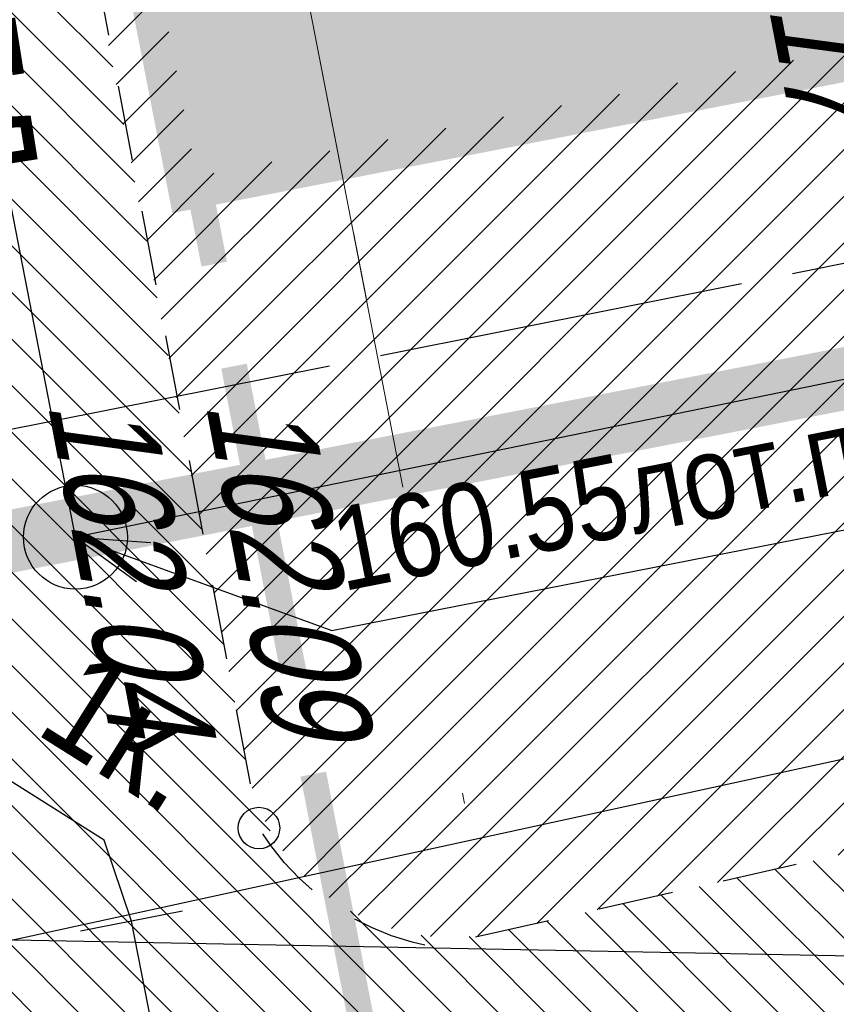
# Model space of a CAD drawing. Header units: millimetres. Extents: x 4385 to 11928, y 17253 to 36963.
# Tile 31 of 256: x 5891.62 to 5899.48, y 18439.44 to 18448.92. Entities that reach past the tile are written whole.
import ezdxf
from ezdxf.enums import TextEntityAlignment as Align

# ---------------------------------------------------------------- set-up
doc = ezdxf.new("R2010")
doc.units = ezdxf.units.MM
doc.linetypes.add('CENTER', pattern=[50.8, 31.75, -6.35, 6.35, -6.35])
doc.linetypes.add('ГП_Ботаническая_1 и 2 этап$0$ACAD_ISO04W100', pattern=[30, 24, -3, 0, -3])
for name, color, linetype, lineweight in [('Геоподоснова_34179-21 от 9.08.21$0$Водопровод', 7, 'Continuous', 25), ('Геоподоснова_34179-21 от 9.08.21$0$Водосток', 7, 'Continuous', 25), ('Геоподоснова_34179-21 от 9.08.21$0$Водосток проектный', 7, 'Continuous', 25), ('Геоподоснова_34179-21 от 9.08.21$0$Газопровод', 7, 'Continuous', 25), ('Геоподоснова_34179-21 от 9.08.21$0$Горизонтали', 7, 'Continuous', 25), ('Геоподоснова_34179-21 от 9.08.21$0$Граница улицы', 7, 'Continuous', 25), ('Геоподоснова_34179-21 от 9.08.21$0$Кабель Мосэнерго', 7, 'Continuous', 25), ('Геоподоснова_34179-21 от 9.08.21$0$Координатные кресты', 7, 'Continuous', 25), ('Геоподоснова_34179-21 от 9.08.21$0$Красные линии', 7, 'Continuous', 25), ('ГП_Ботаническая_1 и 2 этап$0$ГП_здан_проект_оси', 50, 'ГП_Ботаническая_1 и 2 этап$0$ACAD_ISO04W100', 15), ('ГП_граница_3_этапа_500', 202, 'Continuous', 15), ('ГП_здан_проект_оси', 50, 'CENTER', 0)]:
    doc.layers.add(name, color=color, linetype=linetype, lineweight=lineweight)
doc.layers.add('ГП_граница_аренд_зем_500', color=7, linetype='Continuous', true_color=0x000000)
doc.layers.add('ГП_граница_ГПЗУ_500', color=7, linetype='Continuous', true_color=0x0000f5)
for name, color, linetype, lineweight, true_color, transparency in [('ГП_озел_штриховка_сущ', 7, 'Continuous', 0, 0x829556, 0.6), ('ГП_тротуары_штриховка_сущ', 7, 'Continuous', 0, 0xba8573, 0.6), ('Покр_озел_9(з)', 7, 'Continuous', 0, 0xc4cfab, 0.5)]:
    doc.layers.add(name, color=color, linetype=linetype, lineweight=lineweight, true_color=true_color, transparency=transparency)
doc.styles.add('Геоподоснова_34179-21 от 9.08.21$0$Style-RUSSIAN_1251', font='RUSSIAN_1251.shx')
doc.styles.add('Геоподоснова_34179-21 от 9.08.21$0$Style-RUSSIAN_1251 I 0.32289', font='RUSSIAN_1251.shx', dxfattribs={"oblique": 18.5})

# ---------------------------------------------------------------- blocks, each defined once
blk = doc.blocks.new('Геоподоснова_34179-21 от 9.08.21$0$KREST_26')
at = {"layer": 'Геоподоснова_34179-21 от 9.08.21$0$Координатные кресты', "color": 7, "linetype": 'Continuous', "lineweight": 25}
for p, q in [((0, -2.5), (0, 2.5)), ((-2.5, 0), (2.5, 0))]:
    blk.add_line(p, q, dxfattribs=at)
blk = doc.blocks.new('Геоподоснова_34179-21 от 9.08.21$0$PIKET_12')
at = {"layer": 'Геоподоснова_34179-21 от 9.08.21$0$Горизонтали', "color": 7, "linetype": 'Continuous', "lineweight": 25}
blk.add_arc((0, 0), 0.2, 0, 359.99999, dxfattribs=at)
blk = doc.blocks.new('Геоподоснова_34179-21 от 9.08.21$0$msdElementTypeLineString_9')
at = {"layer": 'Геоподоснова_34179-21 от 9.08.21$0$Граница улицы', "color": 7, "linetype": 'Continuous', "lineweight": 25}
for p, q in [((0.2949, 8.774), (0.1607, 9.4832)), ((0.5221, 7.5735), (0.3879, 8.2827)), ((0.7493, 6.373), (0.6151, 7.0822)), ((0.9766, 5.1725), (0.8423, 5.8817)), ((1.2038, 3.972), (1.0695, 4.6812)), ((1.431, 2.7715), (1.2967, 3.4807)), ((1.6582, 1.571), (1.524, 2.2802)), ((6.9115, 0.7919), (6.2075, 0.6325)), ((5.7198, 0.5221), (5.0158, 0.3627)), ((4.5282, 0.2523), (3.8242, 0.0929))]:
    blk.add_line(p, q, dxfattribs=at)
at = {"layer": 'Геоподоснова_34179-21 от 9.08.21$0$Граница улицы', "color": 7, "linetype": 'Continuous', "lineweight": 25, "flags": 128}
for points in [[(2.2513, 0.5505), (2.1273, 0.6608), (1.983, 0.8127), (1.8533, 0.9745), (1.7756, 1.0897)], [(3.3365, 0.0174), (3.2145, 0.0448), (3.0167, 0.1067), (2.8226, 0.1859), (2.6624, 0.2676)]]:
    blk.add_lwpolyline(points, dxfattribs=at)
blk = doc.blocks.new('Геоподоснова_34179-21 от 9.08.21$0$msdElementTypeLineString_209')
at = {"layer": 'Геоподоснова_34179-21 от 9.08.21$0$Кабель Мосэнерго', "color": 7, "linetype": 'Continuous', "lineweight": 25}
blk.add_line((1.9917, 14.2292), (1.0103, 14.0368), dxfattribs=at)
blk = doc.blocks.new('Геоподоснова_34179-21 от 9.08.21$0$msdElementTypeMultiLine_47')
at = {"layer": 'Геоподоснова_34179-21 от 9.08.21$0$Кабель Мосэнерго', "color": 7, "linetype": 'Continuous', "lineweight": 25, "flags": 128}
blk.add_lwpolyline([(3.977, 1.5), (1.501, 14.133)], dxfattribs=at)
at = {"layer": 'Геоподоснова_34179-21 от 9.08.21$0$Кабель Мосэнерго', "color": 7, "linetype": 'Continuous', "lineweight": 25}
blk.add_blockref('Геоподоснова_34179-21 от 9.08.21$0$msdElementTypeLineString_209', (0, 0), dxfattribs=at)
blk = doc.blocks.new('Геоподоснова_34179-21 от 9.08.21$0$msdElementTypeLineString_231')
at = {"layer": 'Геоподоснова_34179-21 от 9.08.21$0$Водосток', "color": 30, "linetype": 'Continuous', "lineweight": 25, "flags": 128}
for points in [[(4.961, 12.5762), (4.6837, 12.5641), (4.6448, 12.5601), (4.6153, 12.5519), (4.5745, 12.5386), (4.5387, 12.5187), (4.5121, 12.4969), (4.4882, 12.466), (4.4689, 12.433), (4.4633, 12.4052), (4.4599, 12.3775), (4.4854, 11.7931), (4.4911, 11.768), (4.4989, 11.7477), (4.5138, 11.7231), (4.5306, 11.7055), (4.5545, 11.6836), (4.5806, 11.664), (4.6133, 11.6517), (4.6599, 11.6377), (4.6968, 11.6347), (5.0062, 11.6482)], [(11.3647, 12.5619), (11.0877, 12.5802), (11.0486, 12.5805), (11.0184, 12.5756), (10.9765, 12.5668), (10.9386, 12.5509), (10.9098, 12.5322), (10.8826, 12.5041), (10.8599, 12.4734), (10.8512, 12.4464), (10.8449, 12.4192), (10.8064, 11.8355), (10.8093, 11.81), (10.8148, 11.7889), (10.8269, 11.7629), (10.8417, 11.7435), (10.8631, 11.7191), (10.8869, 11.6968), (10.918, 11.681), (10.9628, 11.6619), (10.9991, 11.6549), (11.3082, 11.6346)], [(17.1864, 10.5011), (16.9368, 10.6225), (16.9007, 10.6375), (16.8708, 10.6443), (16.8287, 10.6521), (16.7876, 10.6516), (16.7539, 10.6451), (16.7181, 10.6293), (16.6855, 10.6094), (16.6673, 10.5877), (16.6511, 10.5649), (16.3954, 10.0388), (16.3885, 10.0141), (16.3856, 9.9925), (16.387, 9.9638), (16.3934, 9.9403), (16.404, 9.9096), (16.4177, 9.88), (16.4405, 9.8536), (16.4748, 9.8191), (16.5058, 9.7989), (16.7844, 9.6635)], [(22.1459, 4.2729), (22.0911, 4.545), (22.0811, 4.5828), (22.0685, 4.6107), (22.0491, 4.6489), (22.0238, 4.6813), (21.9982, 4.7042), (21.9639, 4.723), (21.9284, 4.7369), (21.9, 4.7383), (21.8721, 4.7373), (21.2987, 4.6218), (21.2748, 4.6123), (21.256, 4.6015), (21.2339, 4.583), (21.2191, 4.5637), (21.2012, 4.5366), (21.1859, 4.5078), (21.1788, 4.4736), (21.1721, 4.4255), (21.1748, 4.3886), (21.236, 4.0849)]]:
    blk.add_lwpolyline(points, dxfattribs=at)
blk = doc.blocks.new('Геоподоснова_34179-21 от 9.08.21$0$msdElementTypeMultiLine_68')
at = {"layer": 'Геоподоснова_34179-21 от 9.08.21$0$Водосток', "color": 30, "linetype": 'Continuous', "lineweight": 25}
blk.add_blockref('Геоподоснова_34179-21 от 9.08.21$0$msdElementTypeLineString_231', (0, 0), dxfattribs=at)
blk = doc.blocks.new('Геоподоснова_34179-21 от 9.08.21$0$msdElementTypeLineString_246')
at = {"layer": 'Геоподоснова_34179-21 от 9.08.21$0$Водопровод', "color": 7, "linetype": 'Continuous', "lineweight": 25}
blk.add_line((0, 0), (36.1122, 7.8693), dxfattribs=at)
blk = doc.blocks.new('Геоподоснова_34179-21 от 9.08.21$0$msdElementTypeMultiLine_77')
at = {"layer": 'Геоподоснова_34179-21 от 9.08.21$0$Водопровод', "color": 7, "linetype": 'Continuous', "lineweight": 25}
blk.add_blockref('Геоподоснова_34179-21 от 9.08.21$0$msdElementTypeLineString_246', (0.5, 0.5), dxfattribs=at)
blk = doc.blocks.new('Геоподоснова_34179-21 от 9.08.21$0$DIMTXT_3')
at = {"layer": 'Геоподоснова_34179-21 от 9.08.21$0$Водосток', "color": 30, "linetype": 'Continuous', "lineweight": 25, "flags": 128}
blk.add_lwpolyline([(0, 0), (13.9698, -0.2636), (21.3481, 1.1862)], dxfattribs=at)
blk = doc.blocks.new('Геоподоснова_34179-21 от 9.08.21$0$KOLOD_75')
at = {"layer": 'Геоподоснова_34179-21 от 9.08.21$0$Водосток проектный', "color": 7, "linetype": 'Continuous', "lineweight": 25}
blk.add_arc((0, 0), 0.5, 0, 359.99999, dxfattribs=at)
blk = doc.blocks.new('Геоподоснова_34179-21 от 9.08.21$0$msdElementTypeLineString_879')
at = {"layer": 'Геоподоснова_34179-21 от 9.08.21$0$Водосток проектный', "color": 7, "linetype": 'Continuous', "lineweight": 25}
for p, q in [((10.5144, 0.0009), (7.1309, 17.3896)), ((26.6457, 3.3127), (10.5144, 0.0009))]:
    blk.add_line(p, q, dxfattribs=at)
blk = doc.blocks.new('Геоподоснова_34179-21 от 9.08.21$0$msdElementTypeMultiLine_541')
at = {"layer": 'Геоподоснова_34179-21 от 9.08.21$0$Водосток проектный', "color": 7, "linetype": 'Continuous', "lineweight": 25}
blk.add_blockref('Геоподоснова_34179-21 от 9.08.21$0$msdElementTypeLineString_879', (0.467, 0.467), dxfattribs=at)
blk = doc.blocks.new('Геоподоснова_34179-21 от 9.08.21$0$DIMTXT_245')
at = {"layer": 'Геоподоснова_34179-21 от 9.08.21$0$Водосток проектный', "color": 7, "linetype": 'Continuous', "lineweight": 25}
for q in [(0.5894, -0.4274), (0.7262, -0.0515)]:
    blk.add_line((0, 0), q, dxfattribs=at)
at = {"layer": 'Геоподоснова_34179-21 от 9.08.21$0$Водосток проектный', "color": 7, "linetype": 'Continuous', "lineweight": 25, "flags": 128}
blk.add_lwpolyline([(0, 0), (2.4681, -0.8985), (9.7115, 0.5248)], dxfattribs=at)
at = {"layer": 'Геоподоснова_34179-21 от 9.08.21$0$Водосток проектный', "color": 7, "linetype": 'Continuous', "lineweight": 25, "style": 'Геоподоснова_34179-21 от 9.08.21$0$Style-RUSSIAN_1251', "width": 0.875}
blk.add_text('160.55лот.пр.', height=0.8, rotation=11.1169, dxfattribs=at).set_placement((2.418, 0.2637), align=Align.TOP_LEFT)
blk = doc.blocks.new('Геоподоснова_34179-21 от 9.08.21$0$msdElementTypeLineString_923')
at = {"layer": 'Геоподоснова_34179-21 от 9.08.21$0$Красные линии', "linetype": 'Continuous', "lineweight": 25}
for points in [[(47.6581, 19.7345), (47.4924, 20.5872), (47.0843, 22.679), (47.3296, 22.7269), (47.7378, 20.635), (47.9035, 19.7822)], [(48.4212, 15.808), (47.8489, 18.7529), (48.0943, 18.8006), (48.6666, 15.8557)], [(49.1843, 11.8815), (48.612, 14.8264), (48.8574, 14.874), (49.4297, 11.9291)]]:
    blk.add_hatch(color=1, dxfattribs=at).paths.add_polyline_path(points)
blk = doc.blocks.new('Геоподоснова_34179-21 от 9.08.21$0$msdElementTypeLineString_927')
at = {"layer": 'Геоподоснова_34179-21 от 9.08.21$0$Красные линии', "linetype": 'Continuous', "lineweight": 25}
for points in [[(47.3029, 1.0721), (47.1114, 2.0536), (47.3567, 2.1014), (47.5482, 1.1199)], [(47.4923, 0.1011), (47.3029, 1.0721), (47.5482, 1.1199), (47.7377, 0.1489)]]:
    blk.add_hatch(color=1, dxfattribs=at).paths.add_polyline_path(points)
blk = doc.blocks.new('Геоподоснова_34179-21 от 9.08.21$0$msdElementTypeLineString_933')
at = {"layer": 'Геоподоснова_34179-21 от 9.08.21$0$Красные линии', "linetype": 'Continuous', "lineweight": 25}
for points in [[(6.0381, 1.1503), (5.9902, 1.3956), (6.9718, 1.587), (7.0196, 1.3416)], [(5.0566, 0.9589), (5.0087, 1.2043), (5.9902, 1.3956), (6.0381, 1.1503)], [(4.075, 0.7676), (4.0272, 1.013), (5.0087, 1.2043), (5.0566, 0.9589)], [(3.0935, 0.5763), (3.0457, 0.8217), (4.0272, 1.013), (4.075, 0.7676)], [(2.112, 0.385), (2.0641, 0.6303), (3.0457, 0.8217), (3.0935, 0.5763)], [(1.1304, 0.1936), (1.0826, 0.439), (2.0641, 0.6303), (2.112, 0.385)], [(0.1489, 0.0023), (0.1011, 0.2477), (1.0826, 0.439), (1.1304, 0.1936)]]:
    blk.add_hatch(color=1, dxfattribs=at).paths.add_polyline_path(points)
blk = doc.blocks.new('Геоподоснова_34179-21 от 9.08.21')
at = {"layer": 'Геоподоснова_34179-21 от 9.08.21$0$Кабель Мосэнерго', "color": 10, "linetype": 'Continuous', "lineweight": 25}
for p, q in [((5899.063, 18446.4779), (5902.5392, 18447.1705)), ((5895.0965, 18445.6876), (5898.5726, 18446.3802)), ((5891.13, 18444.8973), (5894.6061, 18445.5899)), ((5892.437, 18441.024), (5890.9561, 18441.9564)), ((5892.7, 18440.245), (5892.437, 18441.024))]:
    blk.add_line(p, q, dxfattribs=at)
at = {"layer": 'Геоподоснова_34179-21 от 9.08.21$0$Водопровод', "color": 7, "linetype": 'Continuous', "lineweight": 25}
blk.add_blockref('Геоподоснова_34179-21 от 9.08.21$0$msdElementTypeMultiLine_77', (5881.029, 18437.378), dxfattribs=at)
at = {"layer": 'Геоподоснова_34179-21 от 9.08.21$0$Водосток', "color": 30, "linetype": 'Continuous', "lineweight": 25}
for name, p in [('Геоподоснова_34179-21 от 9.08.21$0$DIMTXT_3', (5887.356, 18440.143)), ('Геоподоснова_34179-21 от 9.08.21$0$msdElementTypeMultiLine_68', (5874.281, 18428.156))]:
    blk.add_blockref(name, p, dxfattribs=at)
at = {"layer": 'Геоподоснова_34179-21 от 9.08.21$0$Водосток проектный', "color": 7, "linetype": 'Continuous', "lineweight": 25}
for name, p in [('Геоподоснова_34179-21 от 9.08.21$0$msdElementTypeMultiLine_541', (5881.178, 18443.471)), ('Геоподоснова_34179-21 от 9.08.21$0$DIMTXT_245', (5892.1594, 18443.9389)), ('Геоподоснова_34179-21 от 9.08.21$0$KOLOD_75', (5892.1594, 18443.9389))]:
    blk.add_blockref(name, p, dxfattribs=at)
at = {"layer": 'Геоподоснова_34179-21 от 9.08.21$0$Горизонтали', "color": 7, "linetype": 'Continuous', "lineweight": 25}
blk.add_blockref('Геоподоснова_34179-21 от 9.08.21$0$PIKET_12', (5893.926, 18441.14), dxfattribs=at)
at = {"layer": 'Геоподоснова_34179-21 от 9.08.21$0$Граница улицы', "color": 7, "linetype": 'Continuous', "lineweight": 25}
blk.add_blockref('Геоподоснова_34179-21 от 9.08.21$0$msdElementTypeLineString_9', (5892.187, 18439.996), dxfattribs=at)
at = {"layer": 'Геоподоснова_34179-21 от 9.08.21$0$Кабель Мосэнерго', "color": 7, "linetype": 'Continuous', "lineweight": 25}
blk.add_blockref('Геоподоснова_34179-21 от 9.08.21$0$msdElementTypeMultiLine_47', (5891.199, 18426.112), dxfattribs=at)
at = {"layer": 'Геоподоснова_34179-21 от 9.08.21$0$Координатные кресты', "color": 7, "linetype": 'Continuous', "lineweight": 25}
blk.add_blockref('Геоподоснова_34179-21 от 9.08.21$0$KREST_26', (5900, 18450), dxfattribs=at)
at = {"layer": 'Геоподоснова_34179-21 от 9.08.21$0$Красные линии', "color": 1, "linetype": 'Continuous', "lineweight": 25}
for name, p in [('Геоподоснова_34179-21 от 9.08.21$0$msdElementTypeLineString_927', (5845.715, 18447.295)), ('Геоподоснова_34179-21 от 9.08.21$0$msdElementTypeLineString_923', (5845.715, 18426.809)), ('Геоподоснова_34179-21 от 9.08.21$0$msdElementTypeLineString_933', (5893.205, 18447.295))]:
    blk.add_blockref(name, p, dxfattribs=at)
at = {"layer": 'Геоподоснова_34179-21 от 9.08.21$0$Газопровод', "color": 16, "linetype": 'Continuous', "lineweight": 25, "style": 'Геоподоснова_34179-21 от 9.08.21$0$Style-RUSSIAN_1251', "width": 0.899998}
blk.add_text('d=200в.д.ст.БД.', height=1.000002, rotation=279.01134, dxfattribs=at).set_placement((5889.499, 18455.675))
at = {"layer": 'Геоподоснова_34179-21 от 9.08.21$0$Горизонтали', "color": 7, "linetype": 'Continuous', "lineweight": 25, "style": 'Геоподоснова_34179-21 от 9.08.21$0$Style-RUSSIAN_1251 I 0.32289', "oblique": 18.5}
for s, rotation, width, p in [('162.17', 280.94494, 0.8, (5898.4349, 18451.087)), ('162.04', 280.71732, 0.800001, (5891.8892, 18445.2323)), ('162.09', 280.71732, 0.800001, (5893.4095, 18445.2315))]:
    blk.add_text(s, height=1, rotation=rotation, dxfattribs=dict(at, width=width)).set_placement(p)
at = {"layer": 'Геоподоснова_34179-21 от 9.08.21$0$Кабель Мосэнерго', "color": 10, "linetype": 'Continuous', "lineweight": 25, "style": 'Геоподоснова_34179-21 от 9.08.21$0$Style-RUSSIAN_1251', "width": 0.899998}
blk.add_text('1к.', height=1, rotation=327.80427, dxfattribs=at).set_placement((5891.753, 18442.064))
blk = doc.blocks.new('ГП_Ботаническая_1 и 2 этап')
at = {"layer": 'ГП_Ботаническая_1 и 2 этап$0$ГП_здан_проект_оси'}
blk.add_line((5850.5092, 18674.8041), (5898.1459, 18429.8487), dxfattribs=at)
blk = doc.blocks.new('Покр')
at = {"layer": 'Покр_озел_9(з)'}
h = blk.add_hatch(color=256, dxfattribs=at)
h.dxf.hatch_style = 1
h.paths.add_polyline_path([(-50.8026, -47.9389), (-60.1248, -49.7578), (-59.7588, -51.6195), (-49.4413, -49.6072), (-49.3372, -49.5101)])
h.paths.add_polyline_path([(-63.0689, -50.3344), (-68.2303, -51.3343), (-74.4116, -19.5468), (-76.22, -17.608), (-69.2174, -53.4601), (-62.7035, -52.1926)])

msp = doc.modelspace()

# ---------------------------------------------------------------- block references
msp.add_blockref('Покр', (5962.5526, 18500.8752))

# ---------------------------------------------------------------- next in the draw order: block references
msp.add_blockref('ГП_Ботаническая_1 и 2 этап', (0, 0))

# ---------------------------------------------------------------- next in the draw order: hatches: boundary and pattern name
at = {"layer": 'ГП_озел_штриховка_сущ'}
h = msp.add_hatch(dxfattribs=at)
h.set_pattern_fill('ANSI31', color=256, scale=0.1)
h.paths.add_polyline_path([(5902.5841, 18448.0458), (5903.8056, 18441.8214), (5922.6065, 18445.5107), (5934.6951, 18448.0265), (5951.702, 18451.333), (5954.1827, 18451.8153), (5952.9348, 18458.0908)])
edge = h.paths.add_edge_path()
edge.add_line((5900.2096, 18448.7517), (5901.643, 18441.364))
edge.add_line((5901.643, 18441.364), (5896.2222, 18440.1367))
edge.add_arc((5895.7806, 18442.0873), 2, 190.87537, 282.75753, ccw=False)
edge.add_line((5893.8165, 18441.7099), (5886.891, 18477.757))
edge.add_line((5886.891, 18477.757), (5887.39, 18477.8487))
edge.add_line((5887.39, 18477.8487), (5893.33, 18447.41))
edge.add_line((5893.33, 18447.41), (5900.2096, 18448.7517))
edge = h.paths.add_edge_path()
edge.add_line((5882.8443, 18445.3476), (5889.4819, 18446.8514))
edge.add_line((5889.4819, 18446.8514), (5885.7032, 18466.3115))
edge.add_line((5885.7032, 18466.3115), (5882.7383, 18481.6154))
edge.add_line((5882.7383, 18481.6154), (5881.9423, 18486.2502))
edge.add_arc((5883.2604, 18479.3486), 7.0264, 100.81231, 190.67739)
edge.add_line((5876.3556, 18478.0467), (5880.6945, 18455.5913))
edge.add_line((5880.6945, 18455.5913), (5882.8443, 18445.3476))
h.paths.add_polyline_path([(6035.0237, 18508.0269), (6039.2132, 18503.5739), (6057.801, 18521.457), (6053.7946, 18525.6736)])
h.paths.add_polyline_path([(6033.0608, 18497.6547), (6028.8217, 18502.1963), (6016.6116, 18490.7174), (6020.9013, 18485.9562)])
at = {"layer": 'ГП_тротуары_штриховка_сущ'}
h = msp.add_hatch(dxfattribs=at)
h.set_pattern_fill('ANSI31', color=256, scale=0.1, angle=90)
edge = h.paths.add_edge_path()
edge.add_line((5886.891, 18477.757), (5887.39, 18477.8487))
edge.add_line((5887.39, 18477.8487), (5886.9475, 18480.1165))
edge.add_line((5886.9475, 18480.1165), (5886.504, 18480.03))
edge.add_line((5886.504, 18480.03), (5885.2161, 18486.8906))
edge.add_line((5885.2161, 18486.8906), (5882.6187, 18486.4101))
edge.add_line((5882.6187, 18486.4101), (5881.9432, 18486.2446))
edge.add_line((5881.9432, 18486.2446), (5882.7383, 18481.6154))
edge.add_line((5882.7383, 18481.6154), (5885.7032, 18466.3115))
edge.add_line((5885.7032, 18466.3115), (5889.4819, 18446.8514))
edge.add_line((5889.4819, 18446.8514), (5882.8443, 18445.3476))
edge.add_line((5882.8443, 18445.3476), (5882.9529, 18444.8002))
edge.add_arc((5892.7617, 18446.7466), 10, 191.22368, 248.71592)
edge.add_arc((5892.7617, 18446.7466), 10, 248.71592, 258.56413)
edge.add_arc((5892.7719, 18446.9399), 10.1915, 258.7229, 283.84892)
edge.add_line((5895.2114, 18437.0446), (5904.9284, 18439.1294))
edge.add_arc((6024.7411, 17851.6914), 599.5319, 100.6706053, 101.5278222, ccw=False)
edge.add_line((5913.7303, 18440.8562), (5913.8066, 18440.8712))
edge.add_line((5913.8066, 18440.8712), (5923.7672, 18442.8826))
edge.add_line((5923.7672, 18442.8826), (5930.571, 18444.1801))
edge.add_line((5930.571, 18444.1801), (5947.6582, 18447.5527))
edge.add_line((5947.6582, 18447.5527), (5953.962, 18448.809))
edge.add_arc((5951.6261, 18456.7008), 8.2302, 286.48822, 295.94811)
edge.add_arc((5952.4823, 18455.2746), 6.5748, 294.67692, 308.80871)
edge.add_arc((5953.728, 18453.9668), 4.7774, 306.9967, 311.39357)
edge.add_arc((5956.2052, 18451.3949), 1.2202, 303.96371, 321.16145)
edge.add_arc((5955.7164, 18451.6481), 1.7632, 324.71721, 340.51925)
edge.add_arc((5956.2052, 18451.3949), 1.2202, 344.07501, 360.16819)
edge.add_arc((5945.9344, 18451.3648), 11.4911, 0.16819, 12.09667)
edge.add_line((5957.1704, 18453.7729), (5956.453, 18457.12))
edge.add_line((5956.453, 18457.12), (5976.513, 18463.101))
edge.add_line((5976.513, 18463.101), (5978.9335, 18464.1052))
edge.add_line((5978.9335, 18464.1052), (5900.2096, 18448.7517))
edge.add_line((5900.2096, 18448.7517), (5901.643, 18441.364))
edge.add_line((5901.643, 18441.364), (5896.2222, 18440.1367))
edge.add_arc((5895.7806, 18442.0873), 2, 190.87537, 282.75753, ccw=False)
edge.add_line((5893.8165, 18441.7099), (5886.891, 18477.757))
h.paths.add_polyline_path([(5922.6065, 18445.5107), (5903.8056, 18441.8214), (5902.5841, 18448.0458), (5952.9348, 18458.0908), (5954.1827, 18451.8153), (5951.702, 18451.333), (5934.6951, 18448.0265)], flags=16)
edge = h.paths.add_edge_path()
edge.add_line((6028.4873, 18489.5799), (6025.8995, 18490.739))
edge.add_line((6025.8995, 18490.739), (6025.883, 18490.749))
edge.add_line((6025.883, 18490.749), (6020.9013, 18485.9562))
edge.add_line((6020.9013, 18485.9562), (6016.6116, 18490.7174))
edge.add_line((6016.6116, 18490.7174), (6020.557, 18494.4265))
edge.add_line((6020.557, 18494.4265), (6028.8265, 18502.2007))
edge.add_line((6028.8265, 18502.2007), (6028.1079, 18502.9717))
edge.add_line((6028.1079, 18502.9717), (6028.1, 18502.9801))
edge.add_line((6028.1, 18502.9801), (5997.6703, 18474.4271))
edge.add_line((5997.6703, 18474.4271), (5998.1583, 18473.9056))
edge.add_line((5998.1583, 18473.9056), (6001.253, 18475.867))
edge.add_line((6001.253, 18475.867), (6015.7142, 18487.6931))
edge.add_line((6015.7142, 18487.6931), (6020.3566, 18483.9576))
edge.add_arc((6021.3712, 18485.5), 1.8462, 236.66417, 311.68947)
edge.add_arc((6005.6131, 18505.3265), 27.1695, 308.69579, 315.15269)
edge.add_line((6024.876, 18486.166), (6028.4873, 18489.5799))

# ---------------------------------------------------------------- next in the draw order: linework, layer by layer
at = {"layer": 'ГП_граница_3_этапа_500', "const_width": 0.3}
msp.add_lwpolyline([(6059.56, 18532.5), (6027.3143, 18567.0681), (6002.7793, 18544.1688), (6003.5846, 18543.3047), (6005.1044, 18541.6701), (5997.569, 18534.6426), (5957.8092, 18577.5336), (5913.6125, 18536.3219), (5912.637, 18537.368), (5881.4501, 18508.2874), (5893.33, 18447.41), (5988.7, 18466.01), (5992.4735, 18469.5508), (5994.4653, 18471.4197), (5997.6705, 18474.4273), (6011.2722, 18487.1901), (6028.0945, 18502.975)], close=True, dxfattribs=at)
at = {"layer": 'ГП_граница_аренд_зем_500', "color": 190, "true_color": 0x9933ff, "const_width": 0.6}
msp.add_lwpolyline([(5892.8496, 18716.5441), (6024.8775, 18575.8605), (6064.8814, 18533.2375), (5990.171, 18463.1363), (5886.5668, 18442.9304), (5839.2988, 18683.8765)], close=True, dxfattribs=at)
at = {"layer": 'ГП_граница_ГПЗУ_500', "const_width": 0.6}
msp.add_lwpolyline([(5908.35, 18693.62), (6021.68, 18572.86), (6059.56, 18532.5), (5988.7, 18466.01), (5893.33, 18447.41), (5866.96, 18582.54), (5865.98, 18582.35), (5863.92, 18593.17), (5864.85, 18593.36), (5851.03, 18664.19), (5868.97, 18667.79), (5895.42, 18681.33), (5908.35, 18693.62)], dxfattribs=at)
at = {"layer": 'ГП_здан_проект_оси', "ltscale": 0.1}
msp.add_line((5881.5017, 18515.4361), (5895.0406, 18445.8167), dxfattribs=at)

# ---------------------------------------------------------------- next in the draw order: block references
msp.add_blockref('Геоподоснова_34179-21 от 9.08.21', (0, 0))

doc.saveas('drawing.dxf')
